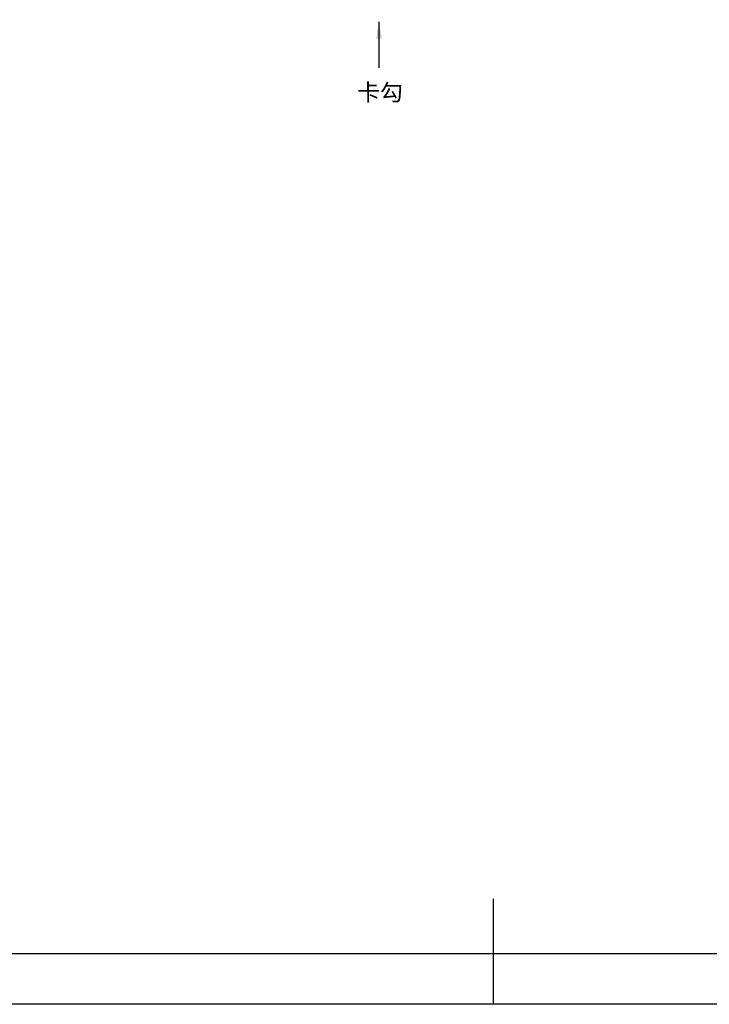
# Model space of a CAD drawing. Header units: millimetres. Extents: x -4806 to 345, y 512 to 4229.
# Tile 10 of 256: x -4614 to -4532, y 3877 to 3994. Entities that reach past the tile are written whole.
import ezdxf

# ---------------------------------------------------------------- set-up
doc = ezdxf.new("R2010")
doc.units = ezdxf.units.MM
doc.header["$LTSCALE"] = 5
doc.layers.add('HMI-D4', color=250, linetype='Continuous')
doc.layers.add('HMI-D7', color=250, linetype='Continuous')
doc.styles.add('样式 1', font='simhei.ttf', dxfattribs={"height": 1.8})
doc.dimstyles.new('ISO-25', dxfattribs={"dimtxt": 2.5, "dimasz": 2.5, "dimexe": 1.25, "dimexo": 0.625, "dimtad": 1, "dimtxsty": 'Standard', "dimcen": 2.5, "dimadec": 0, "dimazin": 0, "dimtfac": 1, "dimtmove": 0, "dimatfit": 3, "dimfxl": 1, "dimarcsym": 0})

msp = doc.modelspace()

# ---------------------------------------------------------------- linework, layer by layer
at = {"layer": 'HMI-D4', "color": 0}
for points in [[(-4308.68, 4228.67), (-4308.68, 3876.87), (-4806.22, 3876.87), (-4806.22, 4228.67)], [(-4314.68, 4222.67), (-4314.68, 3882.87), (-4800.22, 3882.87), (-4800.22, 4222.67)]]:
    msp.add_lwpolyline(points, close=True, dxfattribs=at)
msp.add_lwpolyline([(-4557.45, 3876.87), (-4557.45, 3889.43)], dxfattribs=at)

# ---------------------------------------------------------------- texts
at = {"layer": 'HMI-D7', "insert": (-4573.69, 3984.1), "char_height": 2, "width": 31.4407, "attachment_point": 7, "style": '样式 1'}
msp.add_mtext('{\\C7;卡勾}', dxfattribs=at)

# ---------------------------------------------------------------- leaders
at = {"layer": 'HMI-D4', "color": 0}
msp.add_leader([(-4571.09, 3993.71), (-4571.09, 3988.24)], dimstyle='ISO-25', override={"dimtxt": 5, "dimasz": 2, "dimexe": 1, "dimexo": 0, "dimgap": 1, "dimtih": 1, "dimtoh": 1, "dimdec": 1, "dimzin": 0, "dimadec": 2, "dimtol": 1, "dimtp": 0.5, "dimtm": 0.5, "dimtzin": 0}, dxfattribs=at)

doc.saveas('drawing.dxf')
